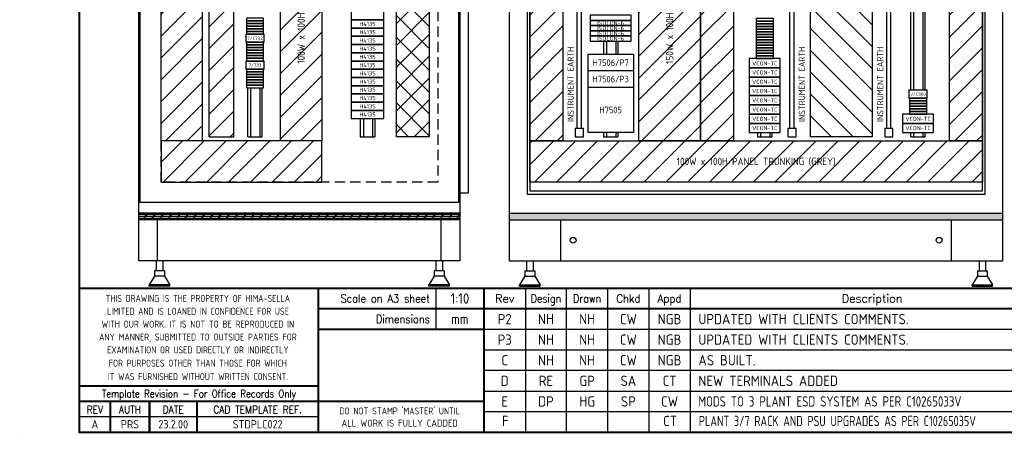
# Model space of a CAD drawing. Extents: x 0 to 4084, y 0 to 2754.
# Tile 1 of 4: x 0 to 2389, y 0 to 1007. Entities that reach past the tile are written whole.
import ezdxf
from ezdxf.enums import TextEntityAlignment as Align

# ---------------------------------------------------------------- set-up
doc = ezdxf.new("R2010")
doc.units = 0
doc.header["$LTSCALE"] = 5
doc.header["$MEASUREMENT"] = 0
doc.linetypes.add('HIDDEN', pattern=[0.375, 0.25, -0.125])
doc.layers.get('0').update_dxf_attribs({"color": 41, "linetype": 'CONTINUOUS'})
for name, color, linetype in [('00-DRG_FRAME', 12, 'CONTINUOUS'), ('01-DRAW', 7, 'CONTINUOUS'), ('02-TEXT', 2, 'CONTINUOUS'), ('03-DIM', 3, 'CONTINUOUS')]:
    doc.layers.add(name, color=color, linetype=linetype)
doc.styles.add('ISO', font='iso.shx')
doc.styles.add('ROMAND', font='ROMAND')

# ---------------------------------------------------------------- blocks, each defined once
blk = doc.blocks.new('A3-REV')
at = {"style": 'ISO'}
for tag, p in [('A', (117.7, 26.75)), ('DES', (127.7, 26.75)), ('DRN', (137.7, 26.75)), ('CHKD', (147.7, 26.75)), ('APPD', (157.7, 26.75)), ('DATE', (258, 26.75))]:
    blk.add_attdef(tag, text='', height=2.5, dxfattribs=at).set_placement(p, align=Align.CENTER)
blk.add_attdef('DESCRIPTION', (164.7, 26.75), '', height=2.5, dxfattribs=at)
blk = doc.blocks.new('A3-CONTRACT')
at = {"style": 'ISO'}
for tag, height, p in [('SCALE', 2.5, (130.45, 31.75)), ('DESIGNED', 2.5, (292, 31.75)), ('DIMS', 2.5, (130.45, 26.75)), ('DRAWN', 2.5, (292, 26.75)), ('CHECKED', 2.5, (292, 21.75)), ('APPD', 2.5, (292, 16.75)), ('DATE', 2.5, (292, 11.75)), ('CONTRACT', 5, (342, 3)), ('CAD-REF', 2.5, (282, 1.75))]:
    blk.add_attdef(tag, text='', height=height, dxfattribs=at).set_placement(p, align=Align.CENTER)
for tag, p in [('TITLE_2', (303.75, 16.75)), ('TITLE_3', (303.5, 11.75))]:
    blk.add_attdef(tag, p, '', height=2.5, dxfattribs=at)

msp = doc.modelspace()

# ---------------------------------------------------------------- hatches: boundary and pattern name
at = {"layer": '03-DIM'}
h = msp.add_hatch(dxfattribs=at)
h.set_pattern_fill('ANSI31', color=256, scale=300, style=0)
h.set_pattern_definition([(45, (-571.39, 0), (-26.5165, 26.5165), [])])
h.paths.add_polyline_path([(343, 713), (343, 2192), (443, 2192), (443, 713)])
h.paths.add_polyline_path([(414, 1193.509), (374.571, 1193.509), (374.571, 1912.652), (414, 1912.652)], flags=24)
h = msp.add_hatch(dxfattribs=at)
h.set_pattern_fill('ANSI31', color=256, scale=300, style=0)
h.paths.add_polyline_path([(519.892, 723), (519.892, 2192), (459.892, 2192), (459.892, 723)])
h.paths.add_polyline_path([(507.329, 1262.862), (475.454, 1262.862), (475.454, 1651.138), (507.329, 1651.138)], flags=24)
h = msp.add_hatch(dxfattribs=at)
h.set_pattern_fill('ANSI37', color=256, scale=300, style=0)
h.set_pattern_definition([(45, (-2046, 0), (-26.5165, 26.5165), []), (135, (-2046, 0), (-26.5165, -26.5165), [])])
h.paths.add_polyline_path([(994, 2191), (914, 2191), (914, 723), (994, 723)])
h.paths.add_polyline_path([(968.621, 1149.797), (968.621, 1664.203), (937.379, 1664.203), (937.379, 1149.797)], flags=24)
h = msp.add_hatch(dxfattribs=at)
h.set_pattern_fill('ANSI31', color=256, scale=300, style=0)
h.set_pattern_definition([(45, (-947, -1e-13), (-26.5165, 26.5165), [])])
h.paths.add_polyline_path([(1238, 713), (1238, 2191), (1318, 2191), (1318, 713)])
h.paths.add_polyline_path([(1299, 1258.309), (1259.571, 1258.309), (1259.571, 1800.023), (1299, 1800.023)], flags=24)
h = msp.add_hatch(dxfattribs=at)
h.set_pattern_fill('ANSI31', color=256, scale=300, style=0)
h.set_pattern_definition([(45, (51, 2e-13), (-26.5165, 26.5165), [])])
h.paths.add_polyline_path([(1652, 713), (1652, 2191), (1732, 2191), (1732, 713)])
h.paths.add_polyline_path([(1707.937, 1255.662), (1676.062, 1255.662), (1676.062, 1658.338), (1707.937, 1658.338)], flags=24)
h = msp.add_hatch(dxfattribs=at)
h.set_pattern_fill('ANSI31', color=256, scale=300, angle=90, style=0)
h.set_pattern_definition([(135, (41, 2e-13), (-26.5165, -26.5165), [])])
h.paths.add_polyline_path([(2069, 2191), (1919, 2191), (1919, 723), (2069, 723)])
h.paths.add_polyline_path([(2009.621, 1213.797), (2009.621, 1700.203), (1978.379, 1700.203), (1978.379, 1213.797)], flags=24)
h = msp.add_hatch(dxfattribs=at)
h.set_pattern_fill('ANSI31', color=256, scale=300, style=0)
h.set_pattern_definition([(45, (71, 2e-13), (-26.5165, 26.5165), [])])
h.paths.add_polyline_path([(2256, 713), (2256, 2191), (2336, 2191), (2336, 713)])
h.paths.add_polyline_path([(2311.938, 1258.362), (2280.062, 1258.362), (2280.062, 1655.638), (2311.938, 1655.638)], flags=24)
h = msp.add_hatch(dxfattribs=at)
h.set_pattern_fill('ANSI31', color=256, scale=300, style=0)
h.set_pattern_definition([(45, (-2047, 0), (-26.5165, 26.5165), [])])
h.paths.add_polyline_path([(733, 1463), (633, 1463), (633, 713), (733, 713)])
h.paths.add_polyline_path([(698.621, 842.797), (698.621, 1343.203), (667.379, 1343.203), (667.379, 842.797)], flags=24)
h = msp.add_hatch(dxfattribs=at)
h.set_pattern_fill('ANSI31', color=256, scale=300, style=0)
h.paths.add_polyline_path([(1502, 713), (1502, 1463), (1652, 1463), (1652, 713)])
h.paths.add_polyline_path([(1592.938, 889.863), (1561.062, 889.863), (1561.062, 1296.138), (1592.938, 1296.138)], flags=24)
h = msp.add_hatch(dxfattribs=at)
h.set_pattern_fill('ANSI31', color=256, scale=300, style=0)
h.paths.add_polyline_path([(343, 713), (343, 613), (733, 613), (733, 713)])
h = msp.add_hatch(dxfattribs=at)
h.set_pattern_fill('ANSI31', color=256, scale=300, style=0)
h.paths.add_polyline_path([(2336, 613), (2336, 713), (1238, 713), (1238, 613)])
h.paths.add_polyline_path([(1583.862, 647.062), (1583.862, 678.938), (1990.138, 678.938), (1990.138, 647.062)], flags=24)
h = msp.add_hatch(dxfattribs=at)
h.set_pattern_fill('CORK', color=256, scale=40, style=0)
h.set_pattern_definition([(180, (3916, 0), (0, 5), []), (45, (3913.5, -2.5), (10, -10), [7.07107, -7.07107]), (45, (3912.25, -2.5), (10, -10), [7.07107, -7.07107]), (45, (3911, -2.5), (10, -10), [7.07107, -7.07107])])
h.paths.add_polyline_path([(289.108, 537.5), (1068.108, 537.5), (1068.108, 521.5), (289.108, 521.5)])
h = msp.add_hatch(dxfattribs=at)
h.set_pattern_fill('CORK', color=256, scale=40, style=0)
h.set_pattern_definition([(0, (0, 0), (0, 5), []), (135, (2.5, -2.5), (-10, -10), [7.07107, -7.07107]), (135, (3.75, -2.5), (-10, -10), [7.07107, -7.07107]), (135, (5, -2.5), (-10, -10), [7.07107, -7.07107])])
h.paths.add_polyline_path([(2386, 537.5), (1188, 537.5), (1188, 521.5), (2386, 521.5)])

# ---------------------------------------------------------------- linework, layer by layer
at = {"layer": '00-DRG_FRAME'}
for p, q in [((1010.115, 355), (1010.115, 255)), ((1227, 355), (1227, 5)), ((1327, 5), (1327, 355)), ((1427, 5), (1427, 355)), ((1527, 355), (1527, 5)), ((1627, 355), (1627, 5)), ((3020, 255), (1127, 255)), ((1127, 205), (3020, 205)), ((3020, 155), (1127, 155)), ((1127, 105), (2650, 105)), ((3020, 55), (1127, 55)), ((725, 42.5), (145, 42.5)), ((0, 0), (0, 0.25))]:
    msp.add_line(p, q, dxfattribs=at)
at = {"layer": '00-DRG_FRAME', "const_width": 5}
msp.add_lwpolyline([(145, 5), (4045, 5), (4045, 2715), (145, 2715)], close=True, dxfattribs=at)
for points in [[(4045, 355), (145, 355)], [(725, 5), (725, 355)], [(1127, 5), (1127, 355)], [(2650, 305), (725, 305)], [(1127, 255), (725, 255)], [(145, 117.5), (725, 117.5)], [(145, 80), (725, 80)], [(220, 5), (220, 80)], [(315, 5), (315, 80)], [(430, 5), (430, 80)], [(1127, 80), (725, 80)]]:
    msp.add_lwpolyline(points, dxfattribs=at)
at = {"layer": '01-DRAW'}
for p, q in [((289.108, 421.5), (289.108, 2541)), ((292.608, 563), (292.608, 2538)), ((1064.608, 2538), (1064.608, 563)), ((1068.108, 2541), (1068.108, 421.5)), ((1088.108, 2536), (1088.108, 586)), ((1188, 2541), (1188, 421.5)), ((2386, 421.5), (2386, 2541)), ((1231.5, 2495.25), (1231.5, 583.25)), ((2342.5, 583.25), (2342.5, 2495.25)), ((459.892, 723), (459.892, 2192)), ((519.892, 723), (519.892, 2192)), ((1353, 743), (1353, 2171)), ((1363, 743), (1363, 2171)), ((1869, 743), (1869, 2171)), ((1879, 743), (1879, 2171)), ((2104, 743), (2104, 2171)), ((2114, 743), (2114, 2171)), ((2162.5, 836.5), (2162.5, 1210.5)), ((2170, 836.5), (2170, 1210.5)), ((2192.5, 836.5), (2192.5, 1210.5)), ((2197.5, 836.5), (2197.5, 1210.5)), ((1416.5, 955.5), (1416.5, 923)), ((1424, 955.5), (1424, 923)), ((1446.5, 955.5), (1446.5, 923)), ((1451.5, 955.5), (1451.5, 923)), ((1489.5, 923), (1378.5, 923)), ((1489.5, 923), (1378.5, 923)), ((1378.5, 923), (1378.5, 883)), ((1489.5, 923), (1489.5, 883)), ((1489.5, 883), (1378.5, 883)), ((1489.5, 883), (1378.5, 883)), ((1378.5, 883), (1378.5, 843)), ((1489.5, 883), (1489.5, 843)), ((553.5, 723), (553.5, 842)), ((561, 723), (561, 842)), ((583.5, 723), (583.5, 842)), ((588.5, 723), (588.5, 842)), ((1489.5, 843), (1378.5, 843)), ((1489.5, 843), (1378.5, 843)), ((1378.5, 843), (1378.5, 733)), ((1489.5, 843), (1489.5, 733)), ((826.5, 767), (826.5, 723)), ((834, 767), (834, 723)), ((856.5, 767), (856.5, 723)), ((861.5, 767), (861.5, 723)), ((459.892, 723), (519.892, 723)), ((553.5, 723), (588.5, 723)), ((826.5, 723), (861.5, 723)), ((1489.5, 733), (1378.5, 733)), ((1416.5, 733), (1416.5, 723)), ((1416.5, 723), (1451.5, 723)), ((1424, 733), (1424, 723)), ((1446.5, 733), (1446.5, 723)), ((1451.5, 733), (1451.5, 723)), ((1790.5, 733), (1790.5, 723)), ((1790.5, 723), (1825.5, 723)), ((1798, 733), (1798, 723)), ((1820.5, 733), (1820.5, 723)), ((1825.5, 733), (1825.5, 723)), ((2162.5, 723), (2162.5, 733)), ((2162.5, 723), (2197.5, 723)), ((2170, 723), (2170, 733)), ((2192.5, 723), (2192.5, 733)), ((2197.5, 723), (2197.5, 733)), ((2336, 713), (2336, 613)), ((1088.108, 586), (1068.108, 586)), ((1231.5, 583.25), (2342.5, 583.25)), ((1064.608, 563), (292.608, 563)), ((1068.108, 537.5), (289.108, 537.5)), ((1188, 537.5), (2386, 537.5)), ((1068.108, 521.5), (289.108, 521.5)), ((334.108, 421.5), (334.108, 521.5)), ((1023.108, 421.5), (1023.108, 521.5)), ((1188, 521.5), (2386, 521.5)), ((1313, 421.5), (1313, 521.5)), ((2261, 421.5), (2261, 521.5)), ((1068.108, 421.5), (289.108, 421.5)), ((331.108, 421.5), (331.108, 397)), ((347.108, 421.5), (347.108, 397)), ((1010, 421.5), (1010, 397)), ((1026, 421.5), (1026, 397)), ((1188, 421.5), (2386, 421.5)), ((1230, 421.5), (1230, 397)), ((1246, 421.5), (1246, 397)), ((2328, 421.5), (2328, 397)), ((2344, 421.5), (2344, 397)), ((327.108, 384), (314.108, 363)), ((351.108, 397), (327.108, 397)), ((327.108, 397), (327.108, 384)), ((351.108, 384), (327.108, 384)), ((351.108, 397), (351.108, 384)), ((351.108, 384), (364.108, 363)), ((1006, 384), (993, 363)), ((1030, 397), (1006, 397)), ((1006, 397), (1006, 384)), ((1030, 384), (1006, 384)), ((1030, 397), (1030, 384)), ((1030, 384), (1043, 363)), ((1226, 384), (1213, 363)), ((1226, 397), (1250, 397)), ((1226, 397), (1226, 384)), ((1226, 384), (1250, 384)), ((1250, 397), (1250, 384)), ((1250, 384), (1263, 363)), ((2324, 384), (2311, 363)), ((2324, 397), (2348, 397)), ((2324, 397), (2324, 384)), ((2324, 384), (2348, 384)), ((2348, 397), (2348, 384)), ((2348, 384), (2361, 363)), ((364.108, 363), (314.108, 363)), ((314.108, 360), (314.108, 363)), ((364.108, 360), (314.108, 360)), ((364.108, 360), (364.108, 363)), ((1043, 363), (993, 363)), ((993, 360), (993, 363)), ((1043, 360), (993, 360)), ((1043, 360), (1043, 363)), ((1213, 363), (1263, 363)), ((1213, 360), (1213, 363)), ((1213, 360), (1263, 360)), ((1263, 360), (1263, 363)), ((2311, 363), (2361, 363)), ((2311, 360), (2311, 363)), ((2311, 360), (2361, 360)), ((2361, 360), (2361, 363))]:
    msp.add_line(p, q, dxfattribs=at)
for points in [[(1238, 2487.25), (1238, 591.25)], [(2336, 591.25), (2336, 2487.25)], [(2336, 613), (1238, 613), (1238, 713), (2336, 713)], [(1238, 591.25), (2336, 591.25)]]:
    msp.add_lwpolyline(points, dxfattribs=at)
for points in [[(343, 713), (343, 2192), (443, 2192), (443, 713)], [(994, 723), (914, 723), (914, 2191), (994, 2191)], [(1238, 713), (1238, 2191), (1318, 2191), (1318, 713)], [(1652, 713), (1652, 2191), (1732, 2191), (1732, 713)], [(1919, 723), (1919, 2191), (2069, 2191), (2069, 723)], [(2256, 713), (2256, 2191), (2336, 2191), (2336, 713)], [(733, 713), (633, 713), (633, 1463), (733, 1463)], [(1502, 713), (1502, 1463), (1652, 1463), (1652, 713)], [(804, 1007), (884, 1007), (884, 1027), (804, 1027)], [(804, 987), (884, 987), (884, 1007), (804, 1007)], [(1384.5, 1018), (1384.5, 1005.5), (1483.5, 1005.5), (1483.5, 1018)], [(1384.5, 1005.5), (1384.5, 993), (1483.5, 993), (1483.5, 1005.5)], [(804, 967), (884, 967), (884, 987), (804, 987)], [(1384.5, 993), (1384.5, 980.5), (1483.5, 980.5), (1483.5, 993)], [(1384.5, 980.5), (1384.5, 968), (1483.5, 968), (1483.5, 980.5)], [(593.25, 972), (548.75, 972), (548.75, 952.5), (593.25, 952.5)], [(804, 947), (884, 947), (884, 967), (804, 967)], [(1384.5, 968), (1384.5, 955.5), (1483.5, 955.5), (1483.5, 968)], [(804, 927), (884, 927), (884, 947), (804, 947)], [(804, 907), (884, 907), (884, 927), (804, 927)], [(1770.5, 890.5), (1845.5, 890.5), (1845.5, 913), (1770.5, 913)], [(593.25, 907), (548.75, 907), (548.75, 887.5), (593.25, 887.5)], [(804, 887), (884, 887), (884, 907), (804, 907)], [(804, 867), (884, 867), (884, 887), (804, 887)], [(1770.5, 868), (1845.5, 868), (1845.5, 890.5), (1770.5, 890.5)], [(804, 847), (884, 847), (884, 867), (804, 867)], [(1770.5, 845.5), (1845.5, 845.5), (1845.5, 868), (1770.5, 868)], [(804, 827), (884, 827), (884, 847), (804, 847)], [(1770.5, 823), (1845.5, 823), (1845.5, 845.5), (1770.5, 845.5)], [(2202.25, 836.5), (2157.75, 836.5), (2157.75, 817), (2202.25, 817)], [(804, 807), (884, 807), (884, 827), (804, 827)], [(1770.5, 800.5), (1845.5, 800.5), (1845.5, 823), (1770.5, 823)], [(804, 787), (884, 787), (884, 807), (804, 807)], [(1770.5, 778), (1845.5, 778), (1845.5, 800.5), (1770.5, 800.5)], [(804, 767), (884, 767), (884, 787), (804, 787)], [(1770.5, 755.5), (1845.5, 755.5), (1845.5, 778), (1770.5, 778)], [(2142.5, 755.5), (2217.5, 755.5), (2217.5, 778), (2142.5, 778)], [(1368, 723), (1368, 743), (1348, 743), (1348, 723)], [(1770.5, 733), (1845.5, 733), (1845.5, 755.5), (1770.5, 755.5)], [(1884, 723), (1884, 743), (1864, 743), (1864, 723)], [(2119, 723), (2119, 743), (2099, 743), (2099, 723)], [(2142.5, 733), (2217.5, 733), (2217.5, 755.5), (2142.5, 755.5)], [(343, 713), (343, 613), (733, 613), (733, 713)]]:
    msp.add_lwpolyline(points, close=True, dxfattribs=at)
for centre in [(1343, 471.5), (2231, 471.5)]:
    msp.add_circle(centre, 7, dxfattribs=at)
at = {"layer": '03-DIM', "linetype": 'HIDDEN', "ltscale": 20}
msp.add_lwpolyline([(343, 613), (343, 2491), (1014.608, 2491), (1014.608, 613)], close=True, dxfattribs=at)
at = {"layer": '03-DIM'}
for points in [[(550, 1004.5), (592, 1004.5), (592, 1011), (550, 1011)], [(550, 998), (592, 998), (592, 1004.5), (550, 1004.5)], [(1787, 1004), (1829, 1004), (1829, 1010.5), (1787, 1010.5)], [(1787, 997.5), (1829, 997.5), (1829, 1004), (1787, 1004)], [(550, 991.5), (592, 991.5), (592, 998), (550, 998)], [(550, 985), (592, 985), (592, 991.5), (550, 991.5)], [(550, 978.5), (592, 978.5), (592, 985), (550, 985)], [(1787, 991), (1829, 991), (1829, 997.5), (1787, 997.5)], [(1787, 984.5), (1829, 984.5), (1829, 991), (1787, 991)], [(1787, 978), (1829, 978), (1829, 984.5), (1787, 984.5)], [(550, 972), (592, 972), (592, 978.5), (550, 978.5)], [(1787, 971.5), (1829, 971.5), (1829, 978), (1787, 978)], [(1787, 965), (1829, 965), (1829, 971.5), (1787, 971.5)], [(1787, 958.5), (1829, 958.5), (1829, 965), (1787, 965)], [(1787, 952), (1829, 952), (1829, 958.5), (1787, 958.5)], [(550, 946), (592, 946), (592, 952.5), (550, 952.5)], [(550, 939.5), (592, 939.5), (592, 946), (550, 946)], [(550, 933), (592, 933), (592, 939.5), (550, 939.5)], [(550, 926.5), (592, 926.5), (592, 933), (550, 933)], [(1787, 945.5), (1829, 945.5), (1829, 952), (1787, 952)], [(1787, 939), (1829, 939), (1829, 945.5), (1787, 945.5)], [(1787, 932.5), (1829, 932.5), (1829, 939), (1787, 939)], [(1787, 926), (1829, 926), (1829, 932.5), (1787, 932.5)], [(550, 920), (592, 920), (592, 926.5), (550, 926.5)], [(550, 913.5), (592, 913.5), (592, 920), (550, 920)], [(550, 907), (592, 907), (592, 913.5), (550, 913.5)], [(1787, 919.5), (1829, 919.5), (1829, 926), (1787, 926)], [(1787, 913), (1829, 913), (1829, 919.5), (1787, 919.5)], [(550, 881), (592, 881), (592, 887.5), (550, 887.5)], [(550, 874.5), (592, 874.5), (592, 881), (550, 881)], [(550, 868), (592, 868), (592, 874.5), (550, 874.5)], [(550, 861.5), (592, 861.5), (592, 868), (550, 868)], [(550, 855), (592, 855), (592, 861.5), (550, 861.5)], [(550, 848.5), (592, 848.5), (592, 855), (550, 855)], [(550, 842), (592, 842), (592, 848.5), (550, 848.5)], [(2159, 810.5), (2201, 810.5), (2201, 817), (2159, 817)], [(2159, 804), (2201, 804), (2201, 810.5), (2159, 810.5)], [(2159, 797.5), (2201, 797.5), (2201, 804), (2159, 804)], [(2159, 791), (2201, 791), (2201, 797.5), (2159, 797.5)], [(2159, 784.5), (2201, 784.5), (2201, 791), (2159, 791)], [(2159, 778), (2201, 778), (2201, 784.5), (2159, 784.5)]]:
    msp.add_lwpolyline(points, close=True, dxfattribs=at)

# ---------------------------------------------------------------- block references
ref = msp.add_blockref('A3-CONTRACT', (0, 0), dxfattribs=dict(xscale=9.999999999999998, yscale=9.999999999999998, zscale=9.999999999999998))
ref.add_attrib('SCALE', '1:10', dxfattribs={"height": 25, "style": 'ISO'}).set_placement((1068.25, 317.5), align=Align.CENTER)
ref.add_attrib('DIMS', 'mm', dxfattribs={"height": 25, "style": 'ISO'}).set_placement((1068.25, 267.5), align=Align.CENTER)
ref = msp.add_blockref('A3-REV', (0, 0), dxfattribs=dict(xscale=10, yscale=10, zscale=10))
ref.add_attrib('A', 'P2', dxfattribs={"height": 25, "style": 'ISO'}).set_placement((1177, 267.5), align=Align.CENTER)
ref.add_attrib('DES', 'NH', dxfattribs={"height": 25, "style": 'ISO'}).set_placement((1277, 267.5), align=Align.CENTER)
ref.add_attrib('DRN', 'NH', dxfattribs={"height": 25, "style": 'ISO'}).set_placement((1377, 267.5), align=Align.CENTER)
ref.add_attrib('CHKD', 'CW', dxfattribs={"height": 25, "style": 'ISO'}).set_placement((1477, 267.5), align=Align.CENTER)
ref.add_attrib('APPD', 'NGB', dxfattribs={"height": 25, "style": 'ISO'}).set_placement((1577, 267.5), align=Align.CENTER)
ref.add_attrib('DESCRIPTION', 'UPDATED WITH CLIENTS COMMENTS.', (1647, 267.5), dxfattribs={"height": 25, "style": 'ISO'})
ref.add_attrib('DATE', '10.04.00', dxfattribs={"height": 25, "style": 'ISO'}).set_placement((2575, 267.5), align=Align.CENTER)
ref = msp.add_blockref('A3-REV', (0, -50), dxfattribs=dict(xscale=10, yscale=10, zscale=10))
ref.add_attrib('A', 'P3', dxfattribs={"height": 25, "style": 'ISO'}).set_placement((1177, 217.5), align=Align.CENTER)
ref.add_attrib('DES', 'NH', dxfattribs={"height": 25, "style": 'ISO'}).set_placement((1277, 217.5), align=Align.CENTER)
ref.add_attrib('DRN', 'NH', dxfattribs={"height": 25, "style": 'ISO'}).set_placement((1377, 217.5), align=Align.CENTER)
ref.add_attrib('CHKD', 'CW', dxfattribs={"height": 25, "style": 'ISO'}).set_placement((1477, 217.5), align=Align.CENTER)
ref.add_attrib('APPD', 'NGB', dxfattribs={"height": 25, "style": 'ISO'}).set_placement((1577, 217.5), align=Align.CENTER)
ref.add_attrib('DESCRIPTION', 'UPDATED WITH CLIENTS COMMENTS.', (1647, 217.5), dxfattribs={"height": 25, "style": 'ISO'})
ref.add_attrib('DATE', '28.04.00', dxfattribs={"height": 25, "style": 'ISO'}).set_placement((2575, 217.5), align=Align.CENTER)
ref = msp.add_blockref('A3-REV', (0, -100), dxfattribs=dict(xscale=10, yscale=10, zscale=10))
ref.add_attrib('A', 'C', dxfattribs={"height": 25, "style": 'ISO'}).set_placement((1177, 167.5), align=Align.CENTER)
ref.add_attrib('DES', 'NH', dxfattribs={"height": 25, "style": 'ISO'}).set_placement((1277, 167.5), align=Align.CENTER)
ref.add_attrib('DRN', 'NH', dxfattribs={"height": 25, "style": 'ISO'}).set_placement((1377, 167.5), align=Align.CENTER)
ref.add_attrib('CHKD', 'CW', dxfattribs={"height": 25, "style": 'ISO'}).set_placement((1477, 167.5), align=Align.CENTER)
ref.add_attrib('APPD', 'NGB', dxfattribs={"height": 25, "style": 'ISO'}).set_placement((1577, 167.5), align=Align.CENTER)
ref.add_attrib('DESCRIPTION', 'AS BUILT.', (1647, 167.5), dxfattribs={"height": 25, "style": 'ISO'})
ref.add_attrib('DATE', '06.06.00', dxfattribs={"height": 25, "style": 'ISO'}).set_placement((2575, 167.5), align=Align.CENTER)
ref = msp.add_blockref('A3-REV', (0, -150), dxfattribs=dict(xscale=10, yscale=10, zscale=10))
ref.add_attrib('A', 'D', dxfattribs={"height": 25, "style": 'ISO'}).set_placement((1177, 117.5), align=Align.CENTER)
ref.add_attrib('DES', 'RE', dxfattribs={"height": 25, "style": 'ISO'}).set_placement((1277, 117.5), align=Align.CENTER)
ref.add_attrib('DRN', 'GP', dxfattribs={"height": 25, "style": 'ISO'}).set_placement((1377, 117.5), align=Align.CENTER)
ref.add_attrib('CHKD', 'SA', dxfattribs={"height": 25, "style": 'ISO'}).set_placement((1477, 117.5), align=Align.CENTER)
ref.add_attrib('APPD', 'CT', dxfattribs={"height": 25, "style": 'ISO'}).set_placement((1577, 117.5), align=Align.CENTER)
ref.add_attrib('DESCRIPTION', 'NEW TERMINALS ADDED', (1647, 117.5), dxfattribs={"height": 25, "style": 'ISO'})
ref.add_attrib('DATE', '11.10.11', dxfattribs={"height": 25, "style": 'ISO'}).set_placement((2575, 117.5), align=Align.CENTER)
ref = msp.add_blockref('A3-REV', (0, -200), dxfattribs=dict(xscale=10, yscale=10, zscale=10))
ref.add_attrib('A', 'E', dxfattribs={"height": 25, "style": 'ISO'}).set_placement((1177, 67.5), align=Align.CENTER)
ref.add_attrib('DES', 'DP', dxfattribs={"height": 25, "style": 'ISO'}).set_placement((1277, 67.5), align=Align.CENTER)
ref.add_attrib('DRN', 'HG', dxfattribs={"height": 25, "style": 'ISO'}).set_placement((1377, 67.5), align=Align.CENTER)
ref.add_attrib('CHKD', 'SP', dxfattribs={"height": 25, "style": 'ISO'}).set_placement((1477, 67.5), align=Align.CENTER)
ref.add_attrib('APPD', 'CW', dxfattribs={"height": 25, "style": 'ISO'}).set_placement((1577, 67.5), align=Align.CENTER)
ref.add_attrib('DESCRIPTION', 'MODS TO 3 PLANT ESD SYSTEM AS PER C10265033V', (1647, 67.5), dxfattribs={"height": 25, "style": 'ISO', "width": 0.85})
ref.add_attrib('DATE', '21.03.19', dxfattribs={"height": 25, "style": 'ISO'}).set_placement((2575, 67.5), align=Align.CENTER)
ref = msp.add_blockref('A3-REV', (1.204, -247.632), dxfattribs=dict(xscale=10, yscale=10, zscale=10))
ref.add_attrib('A', 'F', dxfattribs={"height": 25, "style": 'ISO'}).set_placement((1178.204, 19.868), align=Align.CENTER)
ref.add_attrib('APPD', 'CT', dxfattribs={"height": 25, "style": 'ISO'}).set_placement((1578.204, 19.868), align=Align.CENTER)
ref.add_attrib('DESCRIPTION', 'PLANT 3/7 RACK AND PSU UPGRADES AS PER C10265035V', (1648.204, 19.868), dxfattribs={"height": 25, "style": 'ISO', "width": 0.8})
ref.add_attrib('DATE', '01.05.19', dxfattribs={"height": 25, "style": 'ISO'}).set_placement((2576.204, 19.868), align=Align.CENTER)

# ---------------------------------------------------------------- texts
at = {"layer": '00-DRG_FRAME', "color": 3, "style": 'ISO'}
for s, width, p in [('THIS DRAWING IS THE PROPERTY OF HIMA-SELLA', 0.9, (432.411, 330.213)), ("DO NOT STAMP 'MASTER' UNTIL", 0.95, (922.069, 58.391))]:
    msp.add_text(s, height=17, dxfattribs=dict(at, width=width)).set_placement(p, align=Align.MIDDLE)
at = {"layer": '00-DRG_FRAME', "color": 4, "style": 'ROMAND', "width": 0.87}
for s, p in [('Scale on A3 sheet', (995.395, 319.965)), ('Dimensions', (995.395, 270.069))]:
    msp.add_text(s, height=20, dxfattribs=at).set_placement(p, align=Align.RIGHT)
at = {"layer": '00-DRG_FRAME', "color": 4, "style": 'ROMAND'}
for s, p in [('Rev', (1177, 320)), ('Description', (2068.5, 320))]:
    msp.add_text(s, height=20, dxfattribs=at).set_placement(p, align=Align.CENTER)
for s, width, p in [('Design', 0.85, (1277, 320)), ('Drawn', 0.85, (1377, 320)), ('Chkd', 0.9, (1477, 320)), ('Appd', 0.9, (1577, 320))]:
    msp.add_text(s, height=20, dxfattribs=dict(at, width=width)).set_placement(p, align=Align.CENTER)
at = {"layer": '00-DRG_FRAME', "color": 3, "style": 'ISO'}
for s, width, p in [('LIMITED AND IS LOANED IN CONFIDENCE FOR USE', 0.9, (432.411, 298.963)), ('WITH OUR WORK. IT IS NOT TO BE REPRODUCED IN', 0.87, (432.411, 267.649)), ('ANY MANNER, SUBMITTED TO OUTSIDE PARTIES FOR', 0.87, (432.411, 236.399)), ('EXAMINATION OR USED DIRECTLY OR INDIRECTLY', 0.9, (432.411, 205.149)), ('FOR PURPOSES OTHER THAN THOSE FOR WHICH', 0.9, (432.411, 172.824)), ('IT WAS FURNISHED WITHOUT WRITTEN CONSENT.', 0.9, (432.411, 140.324))]:
    msp.add_text(s, height=17, dxfattribs=dict(at, width=width)).set_placement(p, align=Align.MIDDLE_CENTER)
at = {"layer": '00-DRG_FRAME', "color": 4, "style": 'ROMAND'}
for s, width, p in [('Template Revision - For Office Records Only', 0.85, (435, 96.25)), ('REV', 0.9, (182.5, 60)), ('AUTH', 0.9, (267.5, 60)), ('DATE', 0.9, (372.5, 60)), ('CAD TEMPLATE REF.', 0.9, (577.5, 60))]:
    msp.add_text(s, height=18, dxfattribs=dict(at, width=width)).set_placement(p, align=Align.MIDDLE)
at = {"layer": '00-DRG_FRAME', "color": 41, "style": 'ISO'}
for s, p in [('A', (182.5, 14.5)), ('PRS', (267.5, 14.5)), ('23.2.00', (372.5, 14.5)), ('STDPLC022', (577.5, 14.5))]:
    msp.add_text(s, height=20, dxfattribs=at).set_placement(p, align=Align.CENTER)
at = {"layer": '00-DRG_FRAME', "color": 3, "style": 'ISO'}
msp.add_text('ALL WORK IS FULLY CADDED', height=17, dxfattribs=at).set_placement((922.069, 27.141), align=Align.MIDDLE_CENTER)
at = {"layer": '02-TEXT', "style": 'ISO'}
for s, p in [('100W x 100H PANEL TRUNKING (GREY)', (683, 1093)), ('150W x 100H PANEL TRUNKING (GREY)', (1577, 1093))]:
    msp.add_text(s, height=18, rotation=90, dxfattribs=at).set_placement(p, align=Align.MIDDLE)
for p in [(1337, 759), (1898, 759), (2088, 759)]:
    msp.add_text('INSTRUMENT EARTH', height=15, rotation=90, dxfattribs=at).set_placement(p, align=Align.MIDDLE_LEFT)
msp.add_text('100W x 100H PANEL TRUNKING (GREY)', height=18, dxfattribs=at).set_placement((1787, 663), align=Align.MIDDLE)
at = {"layer": '02-TEXT', "char_height": 16, "attachment_point": 5, "style": 'ISO'}
for s, insert, width in [('H7506/P7', (1434, 903), 40), ('H7506/P3', (1434, 863), 40), ('H7505', (1434, 788), 110)]:
    msp.add_mtext(s, dxfattribs=dict(at, insert=insert, width=width))
at = {"layer": '03-DIM', "style": 'ISO'}
for s, height, p in [('ISOCON-6', 10, (1434, 999.25)), ('H4135', 10, (844, 997)), ('H4135', 10, (844, 977)), ('ISOCON-6', 10, (1434, 986.75)), ('ISOCON-6', 10, (1434, 974.25)), ('7/C732', 8, (571, 962)), ('H4135', 10, (844, 957)), ('ISOCON-6', 10, (1434, 961.75)), ('H4135', 10, (844, 937)), ('H4135', 10, (844, 917)), ('VCON-TC', 10, (1808, 901.5)), ('7/733', 8, (571, 897)), ('H4135', 10, (844, 897)), ('VCON-TC', 10, (1808, 879)), ('H4135', 10, (844, 877)), ('H4135', 10, (844, 857)), ('VCON-TC', 10, (1808, 856.5)), ('H4135', 10, (844, 837)), ('VCON-TC', 10, (1808, 834)), ('H4135', 10, (844, 817)), ('VCON-TC', 10, (1808, 811.5)), ('7/C300', 8, (2180, 826.5)), ('H4135', 10, (844, 797)), ('VCON-TC', 10, (1808, 789)), ('H4135', 10, (844, 777)), ('VCON-TC', 10, (1808, 766.5)), ('VCON-TC', 10, (2180, 766.5)), ('VCON-TC', 10, (1808, 744)), ('VCON-TC', 10, (2180, 744))]:
    msp.add_text(s, height=height, dxfattribs=at).set_placement(p, align=Align.MIDDLE)

doc.saveas('drawing.dxf')
